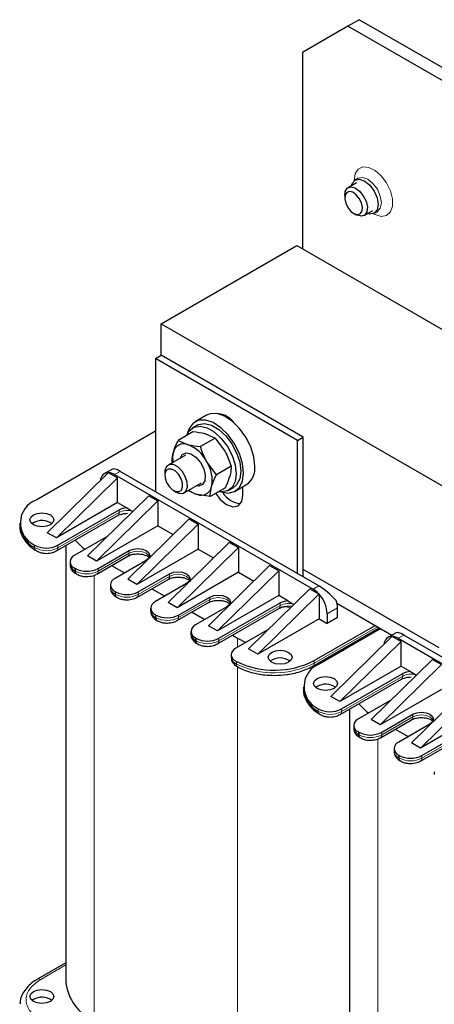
# Model space of a CAD drawing. Header units: millimetres. Extents: x 5 to 418, y 2 to 292.
# Tile 35 of 43: x 327 to 348, y 95 to 144. Entities that reach past the tile are written whole.
import ezdxf

# ---------------------------------------------------------------- set-up
doc = ezdxf.new("R2010")
doc.units = ezdxf.units.MM

msp = doc.modelspace()

# ---------------------------------------------------------------- linework, layer by layer
at = {"color": 7, "linetype": 'Continuous', "lineweight": 25}
for p, q in [((343.4975, 143.4572), (341.2347, 142.1505)), ((344.0632, 143.7837), (343.4975, 143.4572)), ((349.0129, 140.2732), (343.4975, 143.4572)), ((349.5786, 140.5997), (344.0632, 143.7837)), ((341.2347, 142.1505), (341.2347, 132.352)), ((343.9319, 135.65), (343.5018, 135.4017)), ((344.0095, 135.8749), (343.8539, 135.7851)), ((343.3361, 135.0354), (343.3361, 134.8952)), ((343.7802, 134.1258), (343.9017, 134.0557)), ((344.3018, 134.016), (344.7318, 134.2643)), ((344.8098, 134.1292), (344.9654, 134.219)), ((334.1919, 128.6129), (340.9519, 132.5153)), ((340.9519, 132.5153), (376.3072, 112.1051)), ((334.1919, 127.0451), (334.1919, 128.6129)), ((334.1919, 128.6129), (369.5473, 108.2027)), ((333.9091, 126.8819), (334.1919, 127.0451)), ((333.9091, 126.8819), (333.9091, 120.2353)), ((340.9802, 122.7998), (333.9091, 126.8819)), ((341.263, 122.9631), (334.1919, 127.0451)), ((336.4447, 124.058), (335.879, 123.7314)), ((335.979, 123.5582), (335.7528, 123.4276)), ((333.9091, 123.2558), (327.9553, 119.8187)), ((335.7644, 123.2224), (335.0361, 122.802)), ((335.0361, 122.802), (335.5012, 122.5956)), ((336.8715, 122.9117), (336.1432, 122.4913)), ((336.8715, 122.9117), (336.4063, 123.1181)), ((336.8715, 122.9117), (337.3599, 122.2604)), ((340.9802, 122.7998), (341.263, 122.9631)), ((340.9802, 116.1532), (340.9802, 122.7998)), ((341.263, 115.99), (341.263, 122.9631)), ((335.3929, 122.0652), (334.5357, 121.5703)), ((331.7518, 121.3691), (331.3585, 121.142)), ((336.9431, 121.0866), (336.4548, 121.7379)), ((337.6714, 121.507), (336.9431, 121.0866)), ((331.5615, 121.1986), (328.5068, 118.194)), ((332.0141, 120.9374), (328.9594, 117.9328)), ((331.5615, 121.1986), (331.5814, 121.1872)), ((331.5814, 121.1872), (332.0141, 120.9374)), ((331.8585, 121.0925), (341.758, 115.3777)), ((332.0141, 119.6962), (332.0141, 120.9374)), ((342.0408, 115.5409), (332.1413, 121.2558)), ((334.37, 121.2041), (334.37, 121.0638)), ((335.3357, 120.1847), (336.1929, 120.6795)), ((337.3642, 120.4129), (336.6359, 119.9925)), ((337.5526, 120.3098), (337.7789, 120.4404)), ((337.8789, 120.2672), (338.4446, 120.5938)), ((338.2649, 120.0723), (338.2649, 120.4901)), ((333.5697, 120.0393), (330.515, 117.0347)), ((333.5697, 120.0393), (334.0222, 119.7781)), ((334.8141, 120.2945), (334.9356, 120.2243)), ((336.6359, 119.9925), (335.9939, 120.0968)), ((332.0141, 119.6962), (328.9594, 117.9328)), ((334.0222, 119.7781), (330.9675, 116.7735)), ((332.0141, 119.6962), (332.4756, 119.4298)), ((332.4756, 119.4298), (332.7745, 119.2572)), ((334.0222, 119.7781), (334.0222, 118.5369)), ((328.9649, 117.2889), (332.0185, 119.0517)), ((329.0312, 117.5661), (332.0848, 119.3289)), ((335.5779, 118.88), (332.5232, 115.8754)), ((335.5779, 118.88), (336.0304, 118.6188)), ((327.1352, 118.6757), (327.1352, 118.5451)), ((327.8138, 118.692), (327.7434, 118.643)), ((334.0222, 118.5369), (330.9675, 116.7735)), ((336.0304, 118.6188), (332.9757, 115.6142)), ((334.0222, 118.5369), (334.7827, 118.0979)), ((336.0304, 118.6188), (336.0304, 117.3776)), ((328.9594, 117.9328), (328.5068, 118.194)), ((331.5197, 118.0229), (329.8786, 117.0756)), ((329.4344, 117.5599), (329.4344, 95.7961)), ((334.5314, 114.7161), (337.5861, 117.7207)), ((334.9839, 114.4549), (338.0386, 117.4595)), ((337.5861, 117.7207), (338.0386, 117.4595)), ((338.0386, 117.4595), (338.0386, 116.2183)), ((330.9675, 116.7735), (330.515, 117.0347)), ((330.972, 116.129), (332.5276, 117.027)), ((331.0383, 116.4061), (332.5939, 117.3042)), ((336.0304, 117.3776), (332.9757, 115.6142)), ((336.0304, 117.3776), (336.7909, 116.9386)), ((329.6443, 116.749), (329.6443, 116.6184)), ((329.8786, 116.4224), (329.9069, 116.4061)), ((331.7118, 116.556), (332.3534, 116.1856)), ((333.4424, 116.8143), (331.8868, 115.9163)), ((336.5395, 113.5568), (339.5942, 116.5614)), ((339.5942, 116.5614), (340.0468, 116.3002)), ((329.9449, 116.1453), (329.9732, 116.129)), ((333.0464, 115.2468), (334.6021, 116.1449)), ((338.0386, 116.2183), (334.9839, 114.4549)), ((336.9921, 113.2956), (340.0468, 116.3002)), ((338.0386, 116.2183), (338.7991, 115.7793)), ((340.0468, 116.3002), (340.0468, 115.059)), ((348.0512, 112.4467), (341.263, 116.3654)), ((331.6525, 115.5897), (331.6525, 115.4591)), ((332.9757, 115.6142), (332.5232, 115.8754)), ((332.9801, 114.9697), (334.5358, 115.8677)), ((335.4506, 115.655), (333.895, 114.757)), ((331.8868, 115.2631), (331.9151, 115.2468)), ((331.9531, 114.986), (331.9814, 114.9697)), ((333.72, 115.3967), (334.3616, 115.0263)), ((335.0546, 114.0875), (336.6103, 114.9856)), ((340.0468, 115.059), (336.9921, 113.2956)), ((338.5477, 112.3976), (341.6024, 115.4021)), ((339.0003, 112.1363), (342.055, 115.1409)), ((340.5084, 114.7926), (340.0468, 115.059)), ((341.6024, 115.4021), (342.0351, 115.1523)), ((342.0351, 115.1523), (342.055, 115.1409)), ((342.055, 115.1409), (342.055, 115.1307)), ((342.055, 115.1307), (342.055, 113.8997)), ((334.9839, 114.4549), (334.5314, 114.7161)), ((334.9883, 113.8104), (336.544, 114.7084)), ((337.4588, 114.4957), (335.9031, 113.5977)), ((337.0628, 112.9282), (340.1175, 114.6917)), ((340.5084, 114.7926), (340.8073, 114.62)), ((342.9499, 114.6731), (345.6935, 113.0892)), ((342.9742, 113.9569), (342.9742, 114.4468)), ((333.6606, 114.4304), (333.6606, 114.2998)), ((333.895, 114.1038), (333.9232, 114.0875)), ((335.7281, 114.2374), (336.3698, 113.867)), ((336.9965, 112.6511), (340.0512, 114.4145)), ((342.4651, 114.1529), (342.4651, 113.663)), ((342.9742, 113.9569), (342.4651, 113.663)), ((333.9613, 113.8267), (333.9895, 113.8104)), ((336.9921, 113.2956), (336.5395, 113.5568)), ((342.055, 113.8997), (339.0003, 112.1363)), ((341.7483, 111.5407), (345.062, 113.4537)), ((341.8146, 111.8179), (344.8551, 113.5732)), ((342.055, 113.8997), (342.4651, 113.663)), ((335.6688, 113.2711), (335.6688, 113.1405)), ((337.7363, 113.0781), (337.9962, 112.9281)), ((339.5524, 113.3857), (337.9125, 112.439)), ((345.138, 113.4099), (342.0974, 111.6546)), ((345.7036, 113.0346), (342.6489, 110.03)), ((345.894, 113.205), (345.5007, 112.9779)), ((345.7036, 113.0346), (345.7235, 113.0231)), ((345.7235, 113.0231), (346.1562, 112.7733)), ((356.183, 107.3769), (346.2835, 113.0917)), ((335.9031, 112.9445), (335.9314, 112.9282)), ((335.9694, 112.6674), (335.9977, 112.6511)), ((337.9962, 112.9281), (338.3995, 112.7202)), ((346.1562, 112.7733), (343.1015, 109.7687)), ((346.0006, 112.9284), (355.9001, 107.2136)), ((346.1562, 111.5322), (346.1562, 112.7733)), ((337.6781, 112.1125), (337.6781, 111.9818)), ((339.0003, 112.1363), (338.5477, 112.3976)), ((343.0369, 112.2847), (343.289, 112.3425)), ((346.1562, 111.5322), (343.1015, 109.7687)), ((347.7118, 111.8753), (344.6571, 108.8707)), ((348.1644, 111.614), (345.1097, 108.6094)), ((346.1562, 111.5322), (346.6178, 111.2657)), ((347.7118, 111.8753), (348.1644, 111.614)), ((343.1733, 109.402), (346.2269, 111.1648)), ((346.6178, 111.2657), (346.9167, 111.0931)), ((341.2773, 110.5116), (341.2773, 110.381)), ((341.956, 110.5279), (341.8855, 110.479)), ((343.107, 109.1248), (346.1606, 110.8876)), ((349.72, 110.716), (346.6653, 107.7114)), ((343.1015, 109.7687), (342.6489, 110.03)), ((348.1644, 110.3729), (345.1097, 108.6094)), ((350.1726, 110.4547), (347.1179, 107.4501)), ((345.6618, 109.8589), (344.0207, 108.9115)), ((343.5765, 109.3958), (343.5765, 87.632)), ((345.1804, 108.242), (346.736, 109.1401)), ((350.1726, 109.2136), (347.1179, 107.4501)), ((343.7864, 108.5849), (343.7864, 108.4543)), ((345.1097, 108.6094), (344.6571, 108.8707)), ((345.1141, 107.9649), (346.6697, 108.8629)), ((347.5846, 108.6502), (346.0289, 107.7522)), ((344.0207, 108.2584), (344.049, 108.242)), ((345.8539, 108.392), (346.4955, 108.0216)), ((344.087, 107.9812), (344.1153, 107.9649)), ((347.1179, 107.4501), (346.6653, 107.7114)), ((347.1223, 106.8056), (348.6779, 107.7036)), ((347.1886, 107.0827), (348.7442, 107.9808)), ((345.7946, 107.4256), (345.7946, 107.295)), ((346.0289, 107.0991), (346.0572, 107.0827)), ((346.0952, 106.8219), (346.1235, 106.8056)), ((347.8028, 106.2663), (347.8028, 106.1357)), ((329.4344, 96.7419), (328.0216, 95.9262)), ((327.8138, 94.9143), (327.7434, 94.8654))]:
    msp.add_line(p, q, dxfattribs=at)
at = {"color": 7, "linetype": 'Continuous', "lineweight": 18}
for p, q in [((332.1413, 121.2558), (331.8585, 121.0925)), ((332.0848, 119.1982), (329.0312, 117.4354)), ((332.0848, 119.1982), (332.0848, 119.3289)), ((327.8777, 117.5794), (327.8777, 117.4487)), ((329.0312, 117.4354), (329.0312, 117.5661)), ((332.5939, 117.1735), (331.0383, 116.2755)), ((332.5939, 117.1735), (332.5939, 117.3042)), ((329.8786, 116.4224), (329.8786, 116.2918)), ((329.9069, 116.4061), (329.9069, 116.2755)), ((331.0383, 116.2755), (331.0383, 116.4061)), ((329.8786, 116.2918), (329.9069, 116.2755)), ((330.8403, 116.0697), (330.8403, 93.8367)), ((334.6021, 116.0142), (333.0464, 115.1162)), ((334.6021, 116.0142), (334.6021, 116.1449)), ((341.758, 115.3777), (342.0408, 115.5409)), ((331.8868, 115.2631), (331.8868, 115.1325)), ((331.8868, 115.1325), (331.9151, 115.1162)), ((331.9151, 115.2468), (331.9151, 115.1162)), ((333.0464, 115.1162), (333.0464, 115.2468)), ((336.6103, 114.8549), (336.6103, 114.9856)), ((336.6103, 114.8549), (335.0546, 113.9569)), ((340.1175, 114.561), (337.0628, 112.7976)), ((340.1175, 114.561), (340.1175, 114.6917)), ((342.9742, 114.4468), (342.4651, 114.1529)), ((333.895, 114.1038), (333.895, 113.9732)), ((333.895, 113.9732), (333.9232, 113.9569)), ((333.9232, 114.0875), (333.9232, 113.9569)), ((335.0546, 113.9569), (335.0546, 114.0875)), ((341.8146, 111.6873), (344.9683, 113.5079)), ((346.2835, 113.0917), (346.0006, 112.9284)), ((335.9031, 112.9445), (335.9031, 112.8139)), ((335.9031, 112.8139), (335.9314, 112.7976)), ((335.9314, 112.9282), (335.9314, 112.7976)), ((337.0628, 112.7976), (337.0628, 112.9282)), ((337.9962, 112.9281), (337.9962, 112.4874)), ((337.9355, 111.7731), (337.9355, 111.6424)), ((337.9962, 111.5034), (337.9962, 89.7057)), ((341.8146, 111.8179), (341.8146, 111.6873)), ((346.2269, 111.0341), (343.1733, 109.2713)), ((346.2269, 111.0341), (346.2269, 111.1648)), ((342.0198, 109.4153), (342.0198, 109.2847)), ((343.1733, 109.2713), (343.1733, 109.402)), ((346.736, 109.0094), (346.736, 109.1401)), ((346.736, 109.0094), (345.1804, 108.1114)), ((344.0207, 108.2584), (344.0207, 108.1277)), ((344.0207, 108.1277), (344.049, 108.1114)), ((344.049, 108.242), (344.049, 108.1114)), ((345.1804, 108.1114), (345.1804, 108.242)), ((344.9824, 107.9056), (344.9824, 85.6726)), ((348.7442, 107.8501), (347.1886, 106.9521)), ((346.0289, 107.0991), (346.0289, 106.9684)), ((346.0572, 107.0827), (346.0572, 106.9521)), ((347.1886, 106.9521), (347.1886, 107.0827)), ((346.0289, 106.9684), (346.0572, 106.9521)), ((328.1815, 95.9104), (329.4344, 96.6337))]:
    msp.add_line(p, q, dxfattribs=at)
at = {"color": 7, "linetype": 'Continuous', "lineweight": 18, "flags": 128}
for points in [[(343.8114, 135.7637), (343.8634, 136.0933), (344.0136, 136.3271), (344.2458, 136.4399), (344.5349, 136.4194), (344.8494, 136.268), (345.1554, 136.0018), (345.4197, 135.6499), (345.6135, 135.2504), (345.716, 134.8465), (345.716, 134.482), (345.6135, 134.1964), (345.4197, 134.0207), (345.1554, 133.9739), (344.8494, 134.0611), (344.7632, 134.1071)], [(344.0113, 135.8759), (344.2287, 135.9175), (344.4874, 135.8275), (344.7461, 135.6188), (344.9654, 135.323), (345.112, 134.9851), (345.1634, 134.6567), (345.112, 134.3877), (344.9654, 134.219), (344.9607, 134.2163)], [(333.6074, 116.9939), (333.5725, 117.0611), (333.4424, 117.1735), (333.2478, 117.2486), (333.0182, 117.275), (332.7885, 117.2486), (332.5939, 117.1735)], [(335.6156, 115.8346), (335.5807, 115.9018), (335.4506, 116.0142), (335.2559, 116.0893), (335.0263, 116.1157), (334.7967, 116.0893), (334.6021, 116.0142)], [(337.6238, 114.6753), (337.5888, 114.7425), (337.4588, 114.8549), (337.2641, 114.93), (337.0345, 114.9564), (336.8049, 114.93), (336.6103, 114.8549)], [(347.7495, 108.8298), (347.7146, 108.8971), (347.5846, 109.0094), (347.3899, 109.0845), (347.1603, 109.1109), (346.9307, 109.0845), (346.736, 109.0094)]]:
    msp.add_lwpolyline(points, dxfattribs=at)
at = {"color": 7, "linetype": 'Continuous', "lineweight": 25, "flags": 128}
for points in [[(343.6702, 135.4989), (343.7073, 135.6164), (343.8539, 135.7851), (344.0732, 135.8277), (344.3319, 135.7377), (344.5906, 135.529), (344.8099, 135.2332), (344.9564, 134.8953), (345.0079, 134.5669), (344.9564, 134.2979), (344.8099, 134.1292), (344.5906, 134.0866), (344.4701, 134.1132)], [(343.3361, 135.0354), (343.3614, 135.2139), (343.4665, 135.3773), (343.6378, 135.439), (343.8494, 135.3895), (344.0689, 135.2364), (344.263, 135.003), (344.4021, 134.7248), (344.4651, 134.4442), (344.4422, 134.2039), (344.3371, 134.0404), (344.1657, 133.9787), (343.9542, 134.0282), (343.9017, 134.0557)], [(343.6491, 134.2245), (343.8215, 134.1042), (343.9876, 134.0654), (344.1222, 134.1138), (344.2047, 134.2422), (344.2226, 134.4309), (344.1732, 134.6513), (344.064, 134.8697), (343.9116, 135.053), (343.7392, 135.1732), (343.573, 135.2121), (343.4385, 135.1636), (343.3559, 135.0353), (343.338, 134.8466), (343.3874, 134.6262), (343.4967, 134.4077), (343.6491, 134.2245)], [(338.2932, 121.1829), (338.2407, 121.6538), (338.0873, 122.1503), (337.8442, 122.6356), (337.5296, 123.0737), (337.1667, 123.4321), (336.7824, 123.6843), (336.4054, 123.8115), (336.0634, 123.8043), (335.7819, 123.6632), (335.5818, 123.3988), (335.4999, 123.1572)], [(338.8589, 121.5095), (338.8064, 121.9804), (338.653, 122.4769), (338.4099, 122.9622), (338.0953, 123.4003), (337.7324, 123.7587), (337.3481, 124.0109), (336.971, 124.1381), (336.6291, 124.1309), (336.4447, 124.058)], [(335.4486, 123.0401), (335.5819, 123.2814), (335.8192, 123.4607), (336.1239, 123.5109), (336.4715, 123.4281), (336.8338, 123.2189), (337.1814, 122.9004), (337.4862, 122.4983), (337.7234, 122.0452), (337.8739, 121.5778), (337.9255, 121.1339), (337.8739, 120.7496), (337.7234, 120.456), (337.4862, 120.2768), (337.1814, 120.2265), (337.0649, 120.2402)], [(335.979, 123.5582), (336.0455, 123.5913), (336.3502, 123.6415), (336.6978, 123.5587), (337.0601, 123.3496), (337.4077, 123.031), (337.7125, 122.6289), (337.9497, 122.1758), (338.1002, 121.7084), (338.1517, 121.2646), (338.1002, 120.8802), (337.9497, 120.5866), (337.7789, 120.4404)], [(335.1271, 121.9043), (335.2406, 122.0978), (335.4313, 122.1768), (335.6701, 122.1294), (335.9207, 121.9627), (336.145, 121.7022), (336.3087, 121.3875), (336.3871, 121.0665), (336.368, 120.7881), (336.2546, 120.5946), (336.0639, 120.5156), (335.9297, 120.5276)], [(335.3892, 121.0061), (335.2253, 121.2714), (335.0173, 121.4768), (334.7969, 121.5909), (334.5976, 121.5964), (334.4498, 121.4925), (334.3759, 121.2949), (334.37, 121.2041)], [(335.1703, 120.9084), (335.0416, 121.1167), (334.8783, 121.278), (334.7052, 121.3676), (334.5487, 121.3719), (334.4326, 121.2903), (334.3746, 121.1351), (334.3836, 120.9301), (334.4581, 120.7064), (334.5868, 120.498), (334.7501, 120.3368), (334.9232, 120.2472), (335.0797, 120.2429), (335.1958, 120.3245), (335.2538, 120.4796), (335.2448, 120.6847), (335.1703, 120.9084)], [(334.9356, 120.2243), (335.0745, 120.1641), (335.2738, 120.1586), (335.4216, 120.2626), (335.4955, 120.4601), (335.4841, 120.7212), (335.3892, 121.0061)], [(337.1919, 120.2261), (337.5296, 120.1737), (337.8442, 120.2486), (338.0873, 120.4532), (338.2407, 120.7726), (338.2932, 121.1829)], [(336.9032, 120.1468), (337.1307, 119.852), (337.4446, 119.5986), (337.7585, 119.4895), (338.0246, 119.5412), (338.2024, 119.7459), (338.2649, 120.0723)], [(327.8138, 119.0839), (328.0085, 119.159), (328.2381, 119.1854), (328.4677, 119.159), (328.6624, 119.0839), (328.7924, 118.9716), (328.8381, 118.839), (328.7924, 118.7065), (328.6624, 118.5941), (328.4677, 118.519), (328.2381, 118.4926), (328.0085, 118.519), (327.8138, 118.5941), (327.6838, 118.7065), (327.6381, 118.839), (327.6838, 118.9716), (327.8138, 119.0839)], [(332.0185, 119.0517), (332.0185, 119.0517), (332.0228, 119.0543)], [(329.8996, 117.8285), (330.3024, 117.4292), (330.3815, 117.3659)], [(332.5939, 117.3042), (332.7885, 117.3792), (333.0182, 117.4056), (333.2478, 117.3792), (333.4424, 117.3042), (333.5725, 117.1918), (333.6182, 117.0592), (333.5725, 116.9267), (333.4424, 116.8143)], [(334.6021, 116.1449), (334.7967, 116.2199), (335.0263, 116.2463), (335.2559, 116.2199), (335.4506, 116.1449), (335.5807, 116.0325), (335.6263, 115.8999), (335.5807, 115.7674), (335.4506, 115.655)], [(336.6103, 114.9856), (336.8049, 115.0606), (337.0345, 115.087), (337.2641, 115.0606), (337.4588, 114.9856), (337.5888, 114.8732), (337.6345, 114.7406), (337.5888, 114.6081), (337.4588, 114.4957)], [(340.0512, 114.4145), (340.0512, 114.4145), (340.0555, 114.4171)], [(337.9125, 112.439), (337.8108, 112.3671), (337.736, 112.2849), (337.6913, 112.1958), (337.6783, 112.1032), (337.6977, 112.0111), (337.7486, 111.923), (337.8289, 111.8426), (337.9355, 111.7731)], [(340.5418, 111.7363), (340.3471, 111.6612), (340.1175, 111.6348), (339.8879, 111.6612), (339.6932, 111.7363), (339.5632, 111.8486), (339.5175, 111.9812), (339.5632, 112.1137), (339.6932, 112.2261), (339.8879, 112.3012), (340.1175, 112.3276), (340.3471, 112.3012), (340.5418, 112.2261), (340.6718, 112.1137), (340.7175, 111.9812), (340.6718, 111.8486), (340.5418, 111.7363)], [(341.956, 110.9199), (342.1506, 110.9949), (342.3802, 111.0213), (342.6099, 110.9949), (342.8045, 110.9199), (342.9346, 110.8075), (342.9802, 110.6749), (342.9346, 110.5424), (342.8045, 110.43), (342.6099, 110.3549), (342.3802, 110.3286), (342.1506, 110.3549), (341.956, 110.43), (341.8259, 110.5424), (341.7802, 110.6749), (341.8259, 110.8075), (341.956, 110.9199)], [(346.1606, 110.8876), (346.1606, 110.8876), (346.1649, 110.8903)], [(344.0417, 109.6644), (344.4446, 109.2651), (344.5236, 109.2018)], [(346.736, 109.1401), (346.9307, 109.2152), (347.1603, 109.2415), (347.3899, 109.2152), (347.5846, 109.1401), (347.7146, 109.0277), (347.7603, 108.8952), (347.7146, 108.7626), (347.5846, 108.6502)], [(327.8138, 95.3063), (328.0085, 95.3813), (328.2381, 95.4077), (328.4677, 95.3813), (328.6624, 95.3063), (328.7924, 95.1939), (328.8381, 95.0613), (328.7924, 94.9288), (328.6624, 94.8164), (328.4677, 94.7413), (328.2381, 94.715), (328.0085, 94.7413), (327.8138, 94.8164), (327.6838, 94.9288), (327.6381, 95.0613), (327.6838, 95.1939), (327.8138, 95.3063)]]:
    msp.add_lwpolyline(points, dxfattribs=at)
at = {"color": 7, "linetype": 'Continuous', "lineweight": 25}
for centre, radius, start, end in [((336.9617, 123.0609), 1.0631, 35.31854, 84.68683), ((335.3184, 122.0915), 0.5363, 70.06428, 167.8982), ((334.8698, 120.9348), 1.7768, 26.87193, 69.18431), ((336.0015, 121.9043), 1.2441, 166.06275, 189.10556), ((334.9887, 120.7999), 1.7405, 349.69452, 32.61244), ((337.8675, 121.4065), 0.9967, 305.37932, 5.93286), ((331.5514, 120.7967), 0.3918, 88.51517, 179.04202), ((331.5056, 120.5123), 0.6791, 58.68972, 83.59275), ((336.1768, 120.6009), 0.5363, 250.06428, 347.8982), ((336.3718, 121.3101), 1.2708, 231.05775, 252.7021), ((338.2046, 120.7408), 1.0891, 209.28839, 267.04965), ((328.3747, 118.6832), 1.2105, 110.27102, 245.75898), ((332.4866, 118.5799), 0.8499, 90.73744, 118.21458), ((328.4886, 118.6621), 1.3585, 184.94255, 243.27273), ((328.234, 117.9287), 0.8713, 55.07245, 118.82932), ((328.4669, 118.6495), 1.2216, 241.16341, 297.51307), ((330.0025, 116.749), 0.3493, 110.78342, 249.21658), ((330.0446, 116.6583), 0.4024, 185.6948, 245.62534), ((330.4726, 117.4979), 1.2296, 242.60967, 297.39033), ((330.0308, 116.2724), 0.1534, 172.74417, 235.94365), ((332.0107, 115.5897), 0.3493, 110.78342, 249.21658), ((332.4807, 116.3386), 1.2296, 242.60967, 297.39033), ((341.1324, 114.325), 1.2245, 42.50309, 59.2745), ((340.9138, 114.0771), 1.5531, 2.79599, 42.71409), ((334.0189, 114.4304), 0.3493, 110.78342, 249.21658), ((340.5193, 113.9427), 0.8499, 90.73744, 118.21458), ((341.7438, 114.4306), 1.2306, 0.7544, 17.83527), ((334.061, 114.3397), 0.4024, 185.6948, 245.62534), ((334.0472, 113.9538), 0.1534, 172.74417, 235.94365), ((334.4889, 115.1793), 1.2296, 242.60967, 297.39033), ((336.0271, 113.2711), 0.3493, 110.78342, 249.21658), ((336.0692, 113.1804), 0.4024, 185.6948, 245.62534), ((345.6935, 112.6327), 0.3918, 88.51517, 179.04202), ((345.6477, 112.3482), 0.6791, 58.68972, 83.59275), ((336.0554, 112.7945), 0.1534, 172.74417, 235.94365), ((336.4971, 114.02), 1.2296, 242.60967, 297.39033), ((338.0843, 112.0226), 0.4082, 185.73436, 248.62345), ((339.8304, 115.664), 4.3278, 244.03467, 297.28885), ((340.1179, 111.1166), 0.8316, 53.52271, 126.97659), ((342.5168, 110.5191), 1.2105, 110.27102, 245.75898), ((346.6287, 110.4158), 0.8499, 90.73744, 118.21458), ((342.3761, 109.7646), 0.8713, 55.07245, 118.82932), ((342.6308, 110.498), 1.3585, 184.94255, 243.27273), ((342.609, 110.4855), 1.2216, 241.16341, 297.51307), ((344.1447, 108.5849), 0.3493, 110.78342, 249.21658), ((344.1868, 108.4942), 0.4024, 185.6948, 245.62534), ((344.173, 108.1083), 0.1534, 172.74417, 235.94365), ((344.6147, 109.3338), 1.2296, 242.60967, 297.39033), ((346.1529, 107.4256), 0.3493, 110.78342, 249.21658), ((346.6229, 108.1745), 1.2296, 242.60967, 297.39033), ((331.8337, 96.0336), 2.4111, 185.65338, 245.66676), ((328.234, 94.151), 0.8713, 55.07245, 118.82932)]:
    msp.add_arc(centre, radius, start, end, dxfattribs=at)
at = {"color": 7, "linetype": 'Continuous', "lineweight": 18}
for centre, radius, start, end in [((331.9225, 119.1828), 0.163, 307.97954, 5.41867), ((332.513, 118.3545), 0.9461, 75.32128, 116.91208), ((328.0409, 117.4343), 0.1639, 174.94635, 233.48246), ((328.4669, 118.5189), 1.2216, 241.16341, 297.51307), ((328.8792, 117.416), 0.1532, 303.74432, 7.28708), ((332.4417, 117.1541), 0.1534, 304.05635, 7.25583), ((330.0589, 116.256), 0.1533, 172.722, 236.16479), ((330.4726, 117.3672), 1.2296, 242.60967, 297.39033), ((330.8863, 116.256), 0.1532, 303.74432, 7.28708), ((334.4499, 115.9948), 0.1534, 304.05635, 7.25583), ((332.0528, 115.499), 0.4024, 185.6948, 245.62534), ((332.039, 115.1131), 0.1534, 172.74417, 235.94365), ((332.0671, 115.0967), 0.1533, 172.722, 236.16479), ((332.4807, 116.2079), 1.2296, 242.60967, 297.39033), ((332.8944, 115.0967), 0.1532, 303.74432, 7.28708), ((336.458, 114.8355), 0.1534, 304.05635, 7.25583), ((339.9552, 114.5456), 0.163, 307.97954, 5.41867), ((340.5457, 113.7173), 0.9461, 75.32128, 116.91208), ((334.0753, 113.9374), 0.1533, 172.722, 236.16479), ((334.4889, 115.0486), 1.2296, 242.60967, 297.39033), ((334.9026, 113.9374), 0.1532, 303.74432, 7.28708), ((336.0835, 112.7781), 0.1533, 172.722, 236.16479), ((336.4971, 113.8893), 1.2296, 242.60967, 297.39033), ((336.9067, 112.7801), 0.1571, 304.16348, 6.3761), ((338.0829, 111.6211), 0.1489, 171.76242, 238.07967), ((339.8304, 115.5334), 4.3278, 244.03467, 297.28885), ((341.6626, 111.6678), 0.1532, 303.74679, 7.28683), ((346.0646, 111.0187), 0.163, 307.97954, 5.41867), ((346.6551, 110.1905), 0.9461, 75.32128, 116.91208), ((342.1831, 109.2702), 0.1639, 174.94635, 233.48246), ((342.609, 110.3548), 1.2216, 241.16341, 297.51307), ((343.0213, 109.2519), 0.1532, 303.74432, 7.28708), ((346.5838, 108.9901), 0.1534, 304.05635, 7.25583), ((344.2011, 108.092), 0.1533, 172.722, 236.16479), ((344.6147, 109.2032), 1.2296, 242.60967, 297.39033), ((345.0284, 108.092), 0.1532, 303.74432, 7.28708), ((346.195, 107.3349), 0.4024, 185.6948, 245.62534), ((346.1811, 106.949), 0.1534, 172.74417, 235.94365), ((346.2093, 106.9327), 0.1533, 172.722, 236.16479), ((346.6229, 108.0439), 1.2296, 242.60967, 297.39033), ((347.0366, 106.9327), 0.1532, 303.74432, 7.28708), ((328.0877, 95.7793), 0.1612, 54.40901, 114.0025)]:
    msp.add_arc(centre, radius, start, end, dxfattribs=at)
at = {"color": 7, "linetype": 'Continuous', "lineweight": 25}
for centre, start_param, end_param in [((332.5185, 120.657), 2.2757929, 3.0611098), ((342.418, 114.9421), 1.1165134, 2.2757929), ((346.6606, 112.4929), 2.2757929, 3.0611098)]:
    msp.add_ellipse(centre, major_axis=(0.7829, -0.699), ratio=0.2446575, start_param=start_param, end_param=end_param, dxfattribs=at)
for points, knots in [([(334.7941, 122.2039), (334.806, 122.2439), (334.8618, 122.4312), (334.9594, 122.6387), (335.0361, 122.802)], [0, 0, 0, 0, 0.213336, 1, 1, 1, 1]), ([(336.4063, 123.1181), (336.3931, 123.1217), (336.2049, 123.1735), (335.9766, 123.1988), (335.7644, 123.2224)], [0, 0, 0, 0, 0.0701742, 1, 1, 1, 1]), ([(335.5012, 122.5956), (335.5145, 122.592), (335.7026, 122.5402), (335.931, 122.5149), (336.1432, 122.4913)], [0, 0, 0, 0, 0.0701742, 1, 1, 1, 1]), ([(336.4548, 121.7379), (336.4454, 121.7546), (336.3116, 121.9925), (336.2243, 122.251), (336.1432, 122.4913)], [0, 0, 0, 0, 0.0701742, 1, 1, 1, 1]), ([(334.7289, 121.7079), (334.7284, 121.7356), (334.7261, 121.8834), (334.7636, 122.0602), (334.7941, 122.2039)], [0, 0, 0, 0, 0.1873629, 1, 1, 1, 1]), ([(337.3599, 122.2604), (337.3693, 122.2437), (337.5031, 122.0058), (337.5903, 121.7473), (337.6714, 121.507)], [0, 0, 0, 0, 0.0701742, 1, 1, 1, 1]), ([(337.6714, 121.507), (337.6684, 121.3863), (337.6646, 121.2328), (337.6165, 121.05), (337.6062, 121.011)], [0, 0, 0, 0, 0.786664, 1, 1, 1, 1]), ([(336.7011, 120.4885), (336.713, 120.5284), (336.7689, 120.7157), (336.8664, 120.9233), (336.9431, 121.0866)], [0, 0, 0, 0, 0.213336, 1, 1, 1, 1]), ([(337.6062, 121.011), (337.5522, 120.8537), (337.4856, 120.6602), (337.3833, 120.4519), (337.3642, 120.4129)], [0, 0, 0, 0, 0.8126371, 1, 1, 1, 1]), ([(336.6359, 119.9925), (336.6355, 120.0202), (336.6331, 120.168), (336.6706, 120.3448), (336.7011, 120.4885)], [0, 0, 0, 0, 0.1873629, 1, 1, 1, 1]), ([(335.9939, 120.0968), (335.9809, 120.1005), (335.7952, 120.1537), (335.6571, 120.2312), (335.5288, 120.3032)], [0, 0, 0, 0, 0.0701742, 1, 1, 1, 1]), ([(332.0239, 119.0522), (332.0319, 119.0575), (332.0627, 119.0783), (332.1486, 119.1111), (332.2984, 119.1528), (332.4264, 119.1599), (332.509, 119.1644)], [0, 0, 0, 0, 0.08505378, 0.33050049, 0.56765964, 1, 1, 1, 1]), ([(327.1446, 118.5468), (327.1417, 118.5203), (327.1244, 118.3621), (327.2141, 118.0831), (327.4111, 117.7493), (327.6608, 117.4905), (327.8655, 117.3601), (327.9493, 117.3068)], [0, 0, 0, 0, 0.055021, 0.3279194, 0.5795329, 0.827869, 1, 1, 1, 1]), ([(327.9445, 117.3041), (327.985, 117.2809), (328.0774, 117.2282), (328.2546, 117.177), (328.3923, 117.1691), (328.4655, 117.1649)], [0, 0, 0, 0, 0.268351, 0.6108718, 1, 1, 1, 1]), ([(328.4655, 117.1649), (328.5721, 117.1738), (328.7195, 117.186), (328.8817, 117.2424), (328.9372, 117.2779), (328.9611, 117.2932)], [0, 0, 0, 0, 0.5979042, 0.8261994, 1, 1, 1, 1]), ([(332.5317, 117.0267), (332.5401, 117.0323), (332.5713, 117.0533), (332.6577, 117.0864), (332.8075, 117.1281), (332.9355, 117.1352), (333.0182, 117.1397)], [0, 0, 0, 0, 0.0891538, 0.3335006, 0.569597, 1, 1, 1, 1]), ([(333.0182, 117.1397), (333.0979, 117.1355), (333.2088, 117.1297), (333.3506, 117.0951), (333.4507, 117.0596), (333.5379, 117.0119), (333.5938, 116.9661), (333.6178, 116.9314), (333.6178, 116.9291), (333.6178, 116.9279)], [0, 0, 0, 0, 0.2272928, 0.3161802, 0.4539924, 0.5871347, 0.7200922, 0.8560416, 1, 1, 1, 1]), ([(329.6541, 116.6219), (329.6518, 116.5918), (329.6438, 116.4879), (329.7322, 116.3197), (329.847, 116.198), (329.9329, 116.1551), (329.9471, 116.1479)], [0, 0, 0, 0, 0.153, 0.5267828, 0.9212104, 1, 1, 1, 1]), ([(329.9754, 116.1316), (330.0083, 116.113), (330.0931, 116.0651), (330.2618, 116.0173), (330.3994, 116.0092), (330.4726, 116.0049)], [0, 0, 0, 0, 0.2287236, 0.589796, 1, 1, 1, 1]), ([(330.4726, 116.0049), (330.5792, 116.0138), (330.7265, 116.0261), (330.8888, 116.0824), (330.9442, 116.1179), (330.9682, 116.1333)], [0, 0, 0, 0, 0.5979042, 0.8261994, 1, 1, 1, 1]), ([(334.5399, 115.8674), (334.5482, 115.873), (334.5794, 115.894), (334.6658, 115.9271), (334.8157, 115.9688), (334.9437, 115.9759), (335.0263, 115.9804)], [0, 0, 0, 0, 0.0891538, 0.3335006, 0.569597, 1, 1, 1, 1]), ([(335.0263, 115.9804), (335.1061, 115.9762), (335.217, 115.9704), (335.3588, 115.9358), (335.4589, 115.9003), (335.5461, 115.8526), (335.602, 115.8068), (335.626, 115.7721), (335.626, 115.7698), (335.626, 115.7686)], [0, 0, 0, 0, 0.2272928, 0.3161802, 0.4539924, 0.5871347, 0.7200922, 0.8560416, 1, 1, 1, 1]), ([(331.6623, 115.4626), (331.66, 115.4325), (331.652, 115.3286), (331.7404, 115.1604), (331.8552, 115.0387), (331.941, 114.9958), (331.9553, 114.9886)], [0, 0, 0, 0, 0.15299999, 0.52678278, 0.92121039, 1, 1, 1, 1]), ([(331.9836, 114.9723), (332.0165, 114.9537), (332.1013, 114.9058), (332.27, 114.858), (332.4076, 114.8499), (332.4807, 114.8456)], [0, 0, 0, 0, 0.2287236, 0.589796, 1, 1, 1, 1]), ([(332.4807, 114.8456), (332.5874, 114.8545), (332.7347, 114.8668), (332.897, 114.9231), (332.9524, 114.9586), (332.9764, 114.974)], [0, 0, 0, 0, 0.59790424, 0.82619939, 1, 1, 1, 1]), ([(336.5481, 114.7081), (336.5564, 114.7137), (336.5876, 114.7347), (336.674, 114.7678), (336.8239, 114.8095), (336.9519, 114.8166), (337.0345, 114.8211)], [0, 0, 0, 0, 0.0891538, 0.3335006, 0.569597, 1, 1, 1, 1]), ([(337.0345, 114.8211), (337.1142, 114.8169), (337.2251, 114.8111), (337.367, 114.7766), (337.4671, 114.741), (337.5543, 114.6933), (337.6102, 114.6475), (337.6342, 114.6128), (337.6342, 114.6105), (337.6342, 114.6093)], [0, 0, 0, 0, 0.2272928, 0.3161802, 0.4539924, 0.5871347, 0.7200922, 0.8560416, 1, 1, 1, 1]), ([(340.0567, 114.415), (340.0646, 114.4203), (340.0954, 114.4411), (340.1813, 114.4739), (340.3311, 114.5156), (340.4591, 114.5227), (340.5418, 114.5272)], [0, 0, 0, 0, 0.0850538, 0.3305005, 0.5676596, 1, 1, 1, 1]), ([(333.6705, 114.3033), (333.6682, 114.2732), (333.6601, 114.1693), (333.7486, 114.0011), (333.8634, 113.8794), (333.9492, 113.8365), (333.9635, 113.8293)], [0, 0, 0, 0, 0.153, 0.5267828, 0.9212104, 1, 1, 1, 1]), ([(333.9918, 113.813), (334.0247, 113.7944), (334.1095, 113.7465), (334.2782, 113.6987), (334.4158, 113.6906), (334.4889, 113.6863)], [0, 0, 0, 0, 0.22872364, 0.58979598, 1, 1, 1, 1]), ([(334.4889, 113.6863), (334.5956, 113.6952), (334.7429, 113.7075), (334.9051, 113.7638), (334.9606, 113.7993), (334.9845, 113.8147)], [0, 0, 0, 0, 0.5979042, 0.8261994, 1, 1, 1, 1]), ([(335.6787, 113.144), (335.6764, 113.1139), (335.6683, 113.01), (335.7568, 112.8418), (335.8716, 112.7201), (335.9574, 112.6772), (335.9717, 112.67)], [0, 0, 0, 0, 0.153, 0.5267828, 0.9212104, 1, 1, 1, 1]), ([(336, 112.6537), (336.0329, 112.6351), (336.1176, 112.5872), (336.2864, 112.5394), (336.4239, 112.5313), (336.4971, 112.527)], [0, 0, 0, 0, 0.22872364, 0.58979598, 1, 1, 1, 1]), ([(336.4971, 112.527), (336.6037, 112.5359), (336.7511, 112.5482), (336.9132, 112.6045), (336.9686, 112.6399), (336.9924, 112.6552)], [0, 0, 0, 0, 0.5983269, 0.8267835, 1, 1, 1, 1]), ([(337.688, 111.9854), (337.6857, 111.9552), (337.6777, 111.8513), (337.7657, 111.6827), (337.888, 111.5562), (337.9825, 111.5099), (338.005, 111.4988)], [0, 0, 0, 0, 0.14644934, 0.50422872, 0.88176902, 1, 1, 1, 1]), ([(338.0057, 111.4985), (338.1013, 111.4497), (338.3134, 111.3414), (338.6568, 111.2308), (339.013, 111.1491), (339.394, 111.0917), (339.6737, 111.0833), (339.8347, 111.0786)], [0, 0, 0, 0, 0.1857559, 0.4121281, 0.5797301, 0.758143, 1, 1, 1, 1]), ([(339.8347, 111.0786), (340.0349, 111.0857), (340.316, 111.0956), (340.7151, 111.1613), (341.041, 111.2373), (341.395, 111.3637), (341.6337, 111.4663), (341.739, 111.5368), (341.7466, 111.5419)], [0, 0, 0, 0, 0.2850184, 0.400118, 0.5888882, 0.7811264, 0.9841547, 1, 1, 1, 1]), ([(346.1661, 110.8881), (346.174, 110.8935), (346.2048, 110.9142), (346.2907, 110.947), (346.4405, 110.9887), (346.5685, 110.9958), (346.6512, 111.0003)], [0, 0, 0, 0, 0.0850538, 0.3305005, 0.5676596, 1, 1, 1, 1]), ([(341.2868, 110.3827), (341.2838, 110.3562), (341.2665, 110.1981), (341.3562, 109.919), (341.5532, 109.5853), (341.8029, 109.3264), (342.0076, 109.196), (342.0914, 109.1427)], [0, 0, 0, 0, 0.055021, 0.3279194, 0.5795329, 0.827869, 1, 1, 1, 1]), ([(342.0866, 109.14), (342.1272, 109.1168), (342.2195, 109.0641), (342.3968, 109.0129), (342.5344, 109.005), (342.6077, 109.0008)], [0, 0, 0, 0, 0.268351, 0.6108718, 1, 1, 1, 1]), ([(342.6077, 109.0008), (342.7143, 109.0097), (342.8616, 109.022), (343.0239, 109.0783), (343.0793, 109.1138), (343.1033, 109.1292)], [0, 0, 0, 0, 0.5979042, 0.8261994, 1, 1, 1, 1]), ([(346.6739, 108.8626), (346.6822, 108.8682), (346.7134, 108.8893), (346.7998, 108.9223), (346.9497, 108.964), (347.0776, 108.9711), (347.1603, 108.9756)], [0, 0, 0, 0, 0.0891538, 0.3335006, 0.569597, 1, 1, 1, 1]), ([(347.1603, 108.9756), (347.24, 108.9714), (347.3509, 108.9656), (347.4928, 108.9311), (347.5929, 108.8955), (347.6801, 108.8479), (347.736, 108.802), (347.7599, 108.7673), (347.7599, 108.765), (347.7599, 108.7638)], [0, 0, 0, 0, 0.2272928, 0.3161802, 0.4539924, 0.5871347, 0.7200922, 0.8560416, 1, 1, 1, 1]), ([(343.7963, 108.4579), (343.7939, 108.4277), (343.7859, 108.3238), (343.8744, 108.1556), (343.9892, 108.0339), (344.075, 107.991), (344.0893, 107.9839)], [0, 0, 0, 0, 0.153, 0.5267828, 0.9212104, 1, 1, 1, 1]), ([(344.1176, 107.9675), (344.1504, 107.9489), (344.2352, 107.901), (344.404, 107.8532), (344.5415, 107.8451), (344.6147, 107.8409)], [0, 0, 0, 0, 0.2287236, 0.589796, 1, 1, 1, 1]), ([(344.6147, 107.8409), (344.7213, 107.8497), (344.8687, 107.862), (345.0309, 107.9184), (345.0863, 107.9539), (345.1103, 107.9692)], [0, 0, 0, 0, 0.5979042, 0.8261994, 1, 1, 1, 1]), ([(345.8045, 107.2986), (345.8021, 107.2684), (345.7941, 107.1645), (345.8825, 106.9963), (345.9974, 106.8746), (346.0832, 106.8317), (346.0975, 106.8246)], [0, 0, 0, 0, 0.15299999, 0.52678278, 0.92121039, 1, 1, 1, 1]), ([(346.1258, 106.8082), (346.1586, 106.7896), (346.2434, 106.7417), (346.4121, 106.6939), (346.5497, 106.6858), (346.6229, 106.6816)], [0, 0, 0, 0, 0.2287236, 0.589796, 1, 1, 1, 1]), ([(346.6229, 106.6816), (346.7295, 106.6904), (346.8769, 106.7027), (347.0391, 106.7591), (347.0945, 106.7946), (347.1185, 106.8099)], [0, 0, 0, 0, 0.59790424, 0.82619939, 1, 1, 1, 1]), ([(328.0232, 95.9251), (327.9268, 95.8653), (327.7234, 95.7391), (327.4749, 95.5033), (327.278, 95.2253), (327.1566, 94.9431), (327.1503, 94.7536), (327.1477, 94.675)], [0, 0, 0, 0, 0.1910416, 0.4026793, 0.6189639, 0.8418885, 1, 1, 1, 1])]:
    msp.add_open_spline(points, degree=3, knots=knots, dxfattribs=at)
at = {"color": 7, "linetype": 'Continuous', "lineweight": 18}
for points, knots in [([(340.6443, 114.4598), (340.6422, 114.4591), (340.6033, 114.4477), (340.514, 114.4631), (340.4265, 114.5013), (340.3846, 114.5197)], [0, 0, 0, 0, 0.02860473, 0.53470162, 1, 1, 1, 1]), ([(340.535, 114.5294), (340.5476, 114.5289), (340.6175, 114.5256), (340.6803, 114.5367), (340.7318, 114.5458)], [0, 0, 0, 0, 0.1788291, 1, 1, 1, 1]), ([(328.1128, 93.927), (327.9303, 94.0691), (327.5511, 94.3643), (327.396, 94.9274), (327.59, 95.4865), (327.9894, 95.7727), (328.1815, 95.9104)], [0, 0, 0, 0, 0.2406183, 0.5, 0.7593817, 1, 1, 1, 1])]:
    msp.add_open_spline(points, degree=3, knots=knots, dxfattribs=at)

doc.saveas('drawing.dxf')
